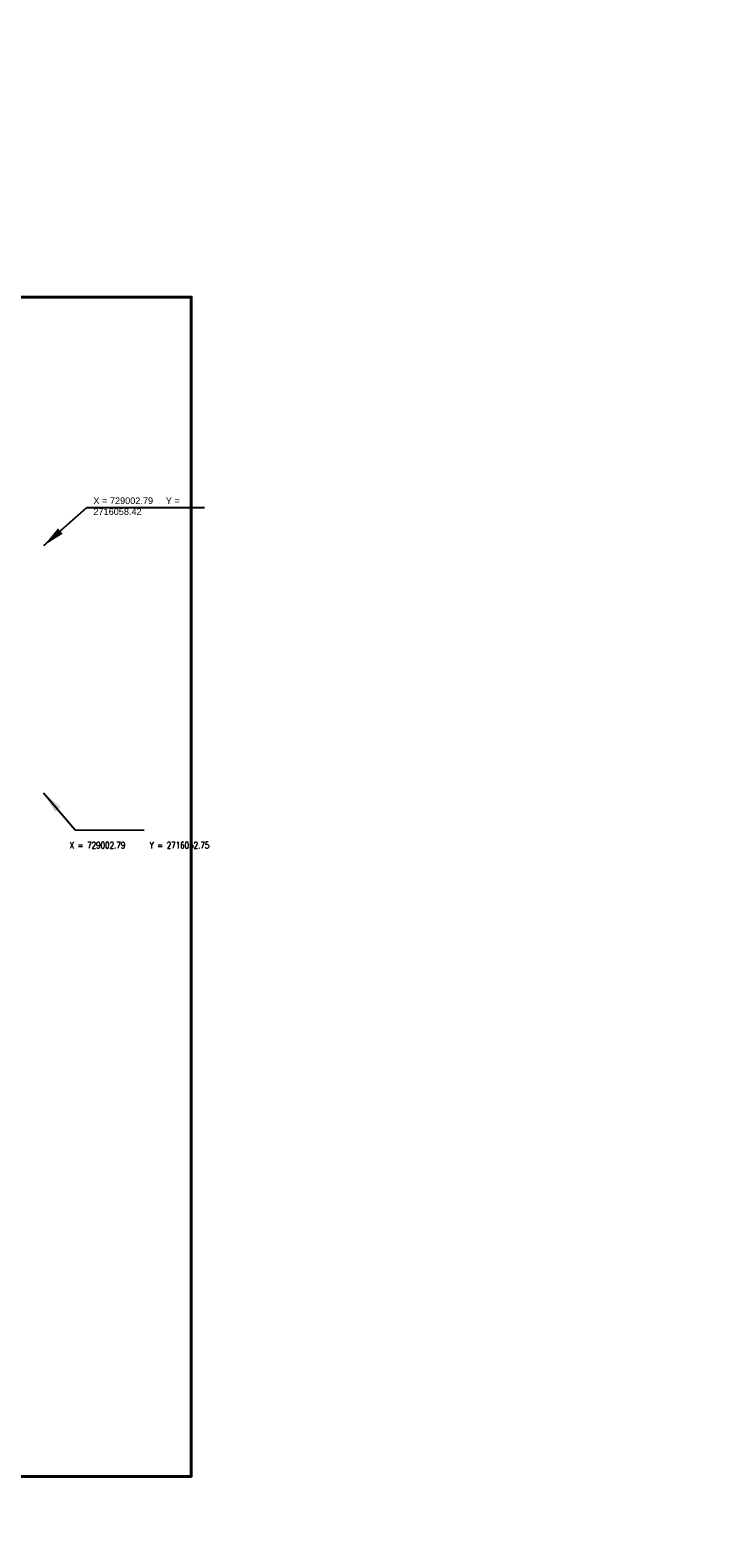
# Model space of a CAD drawing. Header units: inches. Extents: x 727810 to 1461440, y 2714588 to 5435005.
# Tile 127 of 233: x 729002 to 729018, y 2716036 to 2716070. Entities that reach past the tile are written whole.
import ezdxf

# ---------------------------------------------------------------- set-up
doc = ezdxf.new("R2010")
doc.units = ezdxf.units.IN
doc.header["$MEASUREMENT"] = 0
doc.layers.add('DETAILS', color=7, linetype='Continuous')
doc.layers.add('Inverter Room', color=7, linetype='Continuous')
doc.styles.add('ROMANS', font='ROMANS.shx', dxfattribs={"height": 10})
doc.styles.get("Standard").update_dxf_attribs({"font": 'arial.ttf'})
doc.dimstyles.new('AM_ISO$7', dxfattribs={"dimtxt": 3.5, "dimasz": 3.5, "dimexe": 1, "dimexo": 1, "dimgap": 1.5, "dimtad": 1, "dimdsep": 46, "dimtxsty": 'Standard', "dimcen": 0, "dimclrd": 256, "dimclre": 256, "dimclrt": 2, "dimadec": 0, "dimazin": 2, "dimtp": 0.1, "dimtm": 0.1, "dimtfac": 0.71, "dimtdec": 3, "dimtmove": 0, "dimatfit": 3, "dimfxl": 1, "dimlwd": -1, "dimlwe": -1, "dimarcsym": 1})
doc.dimstyles.new('ROMANS$7', dxfattribs={"dimscale": 100, "dimtxt": 2.5, "dimasz": 2, "dimexe": 20, "dimexo": 20, "dimgap": 0.5, "dimtad": 1, "dimdec": 0, "dimrnd": 5, "dimzin": 0, "dimdsep": 46, "dimtxsty": 'ROMANS', "dimcen": 0.09, "dimdle": 20, "dimclrd": 256, "dimclre": 256, "dimclrt": 3, "dimadec": 0, "dimazin": 0, "dimtfac": 20, "dimtdec": 0, "dimtix": 1, "dimtmove": 2, "dimatfit": 3, "dimfxl": 1, "dimtolj": 1, "dimtzin": 0, "dimarcsym": 0})

msp = doc.modelspace()

# ---------------------------------------------------------------- linework, layer by layer
at = {"color": 3, "lineweight": 40, "elevation": 0.29098}
msp.add_lwpolyline([(728966.5268, 2716064.10095), (729006.17254, 2716064.10095), (729006.17254, 2716037.10428), (728966.5268, 2716037.10428)], close=True, dxfattribs=at)

# ---------------------------------------------------------------- texts
at = {"color": 3, "lineweight": 40, "insert": (729003.93092, 2716059.51469, 0.72996), "char_height": 0.15, "width": 2.937313, "attachment_point": 1}
msp.add_mtext('X = 729002.79     Y = 2716058.42 ', dxfattribs=at)
at = {"layer": 'DETAILS', "color": 3, "style": 'ROMANS', "width": 0.8}
msp.add_text('X = 729002.79     Y = 2716052.75 ', height=0.15, dxfattribs=at).set_placement((729003.38664, 2716051.47789, 0.43898))

# ---------------------------------------------------------------- leaders
at = {"color": 3, "lineweight": 40}
for points, override in [([(729002.79805, 2716058.41291, 0.87796), (729003.78318, 2716059.28252, 0.87796), (729006.47644, 2716059.28115, 0.87796)], {"dimasz": 0.5, "dimtad": 0}), ([(729002.79234, 2716052.75123, 0.43898), (729003.51639, 2716051.90166, 0.43898), (729005.09693, 2716051.90005, 0.43898)], {"dimasz": 0.5, "dimgap": 1.5, "dimtad": 0})]:
    msp.add_leader(points, dimstyle='AM_ISO$7', override=override, dxfattribs=at)
at = {"layer": 'Inverter Room', "ltscale": 0.5}
msp.add_leader([(728920.51817, 2716090.90821, 0.21638), (728921.01984, 2716090.09008, 0.21638), (728921.34999, 2716090.09544, 0.21638)], dimstyle='ROMANS$7', override={"dimtxt": 150, "dimgap": 0.5, "dimtad": 0, "dimtfill": 1, "dimarcsym": 1}, dxfattribs=at)

doc.saveas('drawing.dxf')
